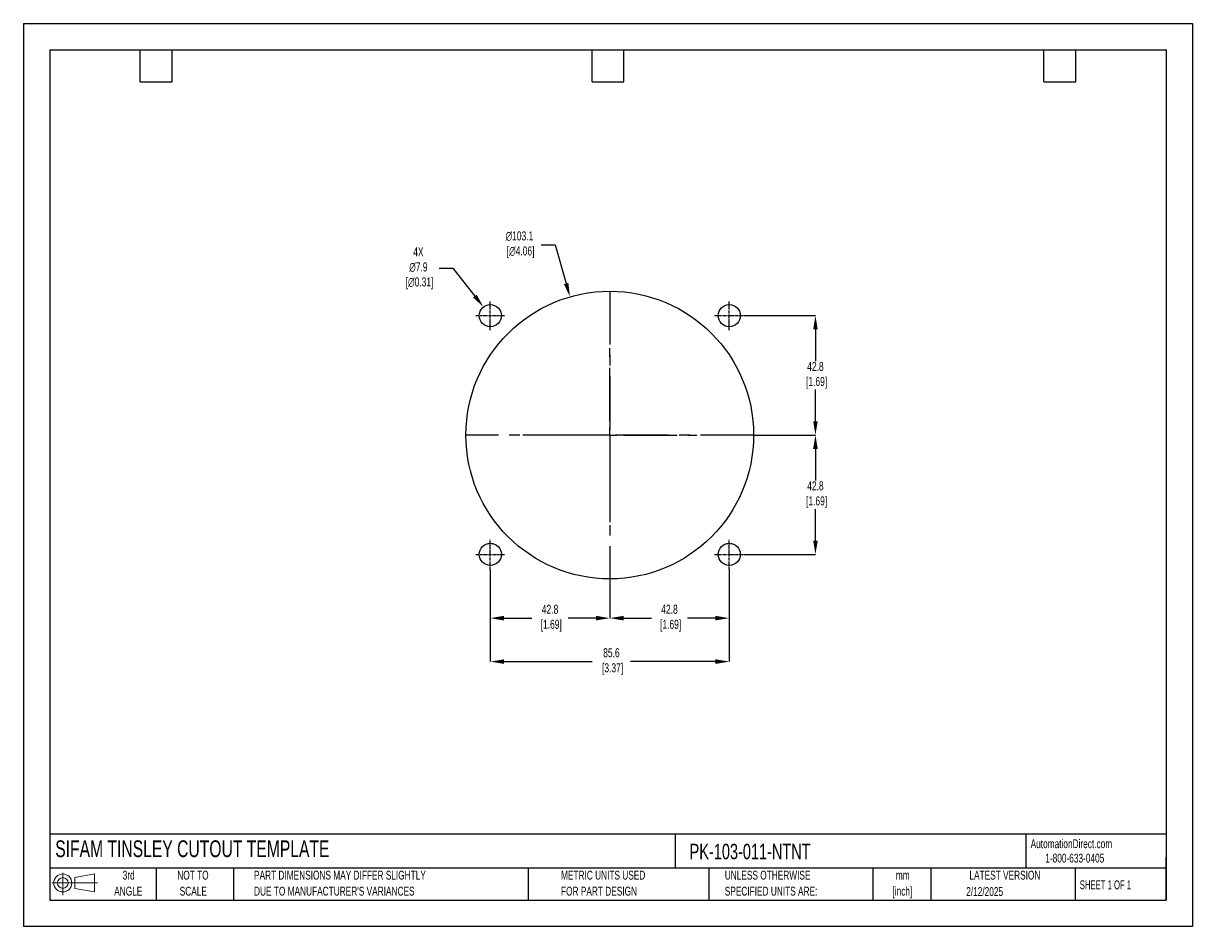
# Model space of a CAD drawing. Header units: millimetres. Extents: x 0 to 419, y 0 to 324.
import ezdxf

# ---------------------------------------------------------------- set-up
doc = ezdxf.new("R2010")
doc.units = ezdxf.units.MM
doc.header["$LTSCALE"] = 1.5
doc.header["$PDSIZE"] = -1
doc.linetypes.add('CENTERX2', pattern=[20.32, 12.7, -2.54, 2.54, -2.54])
for name, color, linetype in [('1', 7, 'Continuous'), ('CENTER', 40, 'CENTERX2'), ('SLD-DEFPOINTS', 7, 'Continuous')]:
    doc.layers.add(name, color=color, linetype=linetype)
doc.layers.add('DIMENSIONS', color=140, linetype='Continuous', lineweight=25)
doc.layers.add('TEXT', color=140, linetype='Continuous', lineweight=25)
doc.styles.add('SLDTEXTSTYLE0', font='TXT', dxfattribs={"width": 0.7})
doc.styles.add('SLDTEXTSTYLE1', font='TXT', dxfattribs={"width": 0.65})
doc.dimstyles.new('SLDDIMSTYLE0', dxfattribs={"dimtxt": 3.237012, "dimasz": 4.953, "dimexe": 0, "dimexo": 0.0625, "dimgap": 0.809253, "dimtad": 0, "dimtih": 1, "dimtoh": 1, "dimrnd": 1e-09, "dimzin": 12, "dimdsep": 46, "dimtxsty": 'SLDTEXTSTYLE0', "dimsah": 1, "dimcen": 0, "dimadec": 0, "dimazin": 3, "dimtfac": 1, "dimtofl": 0, "dimtmove": 0, "dimatfit": 3, "dimfxl": 0, "dimfrac": 2, "dimtolj": 1, "dimtzin": 12, "dimarcsym": 0})

# ---------------------------------------------------------------- blocks, each defined once
blk = doc.blocks.new('Block11')
at = {"color": 7, "linetype": 'Continuous', "lineweight": 18}
for p, q in [((0, 4.32), (16.31, 4.32)), ((3.88, 7.97), (3.88, 0)), ((8.22, 6.25), (15.26, 7.55)), ((8.22, 2.39), (8.22, 6.25)), ((15.26, 7.55), (15.26, 1.1)), ((8.22, 2.39), (15.26, 1.1))]:
    blk.add_line(p, q, dxfattribs=at)
for radius in [3.23, 1.93]:
    blk.add_circle((3.88, 4.32), radius, dxfattribs=at)
blk = doc.blocks.new('Block12')
at = {"layer": 'SLD-DEFPOINTS'}
blk.add_blockref('Block11', (0, 0), dxfattribs=at)
blk = doc.blocks.new('SW_NOTE_0_1')
at = {"layer": 'TEXT', "color": 0, "linetype": 'CENTERX2', "lineweight": 18, "char_height": 3.175, "attachment_point": 2, "style": 'SLDTEXTSTYLE0'}
for s, insert in [('mm', (4.27, 4.09)), ('[inch]', (4.14, -1.64))]:
    blk.add_mtext(s, dxfattribs=dict(at, insert=insert))
blk = doc.blocks.new('SW_NOTE_0_2')
at = {"layer": 'TEXT', "color": 0, "linetype": 'CENTERX2', "lineweight": 18, "char_height": 3.175, "attachment_point": 1, "style": 'SLDTEXTSTYLE0'}
for s, insert in [('UNLESS OTHERWISE', (0, 4.09)), ('SPECIFIED UNITS ARE:', (0, -1.64))]:
    blk.add_mtext(s, dxfattribs=dict(at, insert=insert))
blk = doc.blocks.new('SW_NOTE_0_3')
at = {"layer": 'TEXT', "color": 0, "linetype": 'CENTERX2', "lineweight": 18, "char_height": 3.175, "attachment_point": 1, "style": 'SLDTEXTSTYLE0'}
for s, insert in [('PART DIMENSIONS MAY DIFFER SLIGHTLY', (0, 4.09)), ("DUE TO MANUFACTURER'S VARIANCES", (0, -1.64))]:
    blk.add_mtext(s, dxfattribs=dict(at, insert=insert))
blk = doc.blocks.new('SW_NOTE_0_4')
at = {"layer": 'TEXT', "color": 0, "linetype": 'CENTERX2', "lineweight": 18, "char_height": 3.175, "attachment_point": 2, "style": 'SLDTEXTSTYLE0'}
for s, insert in [('NOT TO', (7.89, 4.09)), ('SCALE', (8.03, -1.64))]:
    blk.add_mtext(s, dxfattribs=dict(at, insert=insert))
blk = doc.blocks.new('SW_NOTE_0_5')
at = {"layer": 'TEXT', "color": 0, "linetype": 'CENTERX2', "lineweight": 18, "char_height": 3.175, "attachment_point": 2, "style": 'SLDTEXTSTYLE0'}
for s, insert in [('3rd', (3.47, 4.09)), ('ANGLE', (3.33, -1.64))]:
    blk.add_mtext(s, dxfattribs=dict(at, insert=insert))
blk = doc.blocks.new('SW_NOTE_0_6')
at = {"layer": 'TEXT', "color": 0, "linetype": 'CENTERX2', "lineweight": 18, "char_height": 3.175, "attachment_point": 1, "style": 'SLDTEXTSTYLE0'}
for s, insert in [('METRIC UNITS USED', (0, 4.09)), ('FOR PART DESIGN', (0, -1.64))]:
    blk.add_mtext(s, dxfattribs=dict(at, insert=insert))
blk = doc.blocks.new('SW_CENTERMARKSYMBOL_0')
at = {"layer": 'CENTER', "color": 0}
for p, q in [((0, 5.08), (0, 31.2)), ((-5.08, 0), (-31.2, 0)), ((0, 0), (-2.54, 0)), ((0, 0), (0, 2.54)), ((0, 0), (0, -2.54)), ((0, 0), (2.54, 0)), ((5.08, 0), (31.2, 0)), ((0, -5.08), (0, -31.2))]:
    blk.add_line(p, q, dxfattribs=at)
blk = doc.blocks.new('*D21')
at = {"layer": 'Defpoints', "color": 0}
for p in [(253, 128.21), (210.19, 124.69), (253, 110.61)]:
    blk.add_point(p, dxfattribs=at)
at = {"layer": 'DIMENSIONS', "color": 0, "lineweight": -2}
for p, q in [((253, 128.15), (253, 110.61)), ((210.19, 124.63), (210.19, 110.61)), ((215.14, 110.61), (225.12, 110.61)), ((248.05, 110.61), (238.07, 110.61))]:
    blk.add_line(p, q, dxfattribs=at)
at = {"layer": 'DIMENSIONS', "color": 0}
for points in [[(215.14, 111.44), (215.14, 109.78), (210.19, 110.61)], [(248.05, 111.44), (248.05, 109.78), (253, 110.61)]]:
    blk.add_solid(points, dxfattribs=at)
at = {"layer": 'DIMENSIONS', "color": 0, "insert": (231.59, 110.61), "char_height": 3.237, "attachment_point": 5, "style": 'SLDTEXTSTYLE0'}
blk.add_mtext('\\A1;42.8\\P [1.69]', dxfattribs=at)
blk = doc.blocks.new('*D22')
at = {"layer": 'Defpoints', "color": 0}
for p in [(167.37, 128.21), (253, 128.21), (253, 95.02)]:
    blk.add_point(p, dxfattribs=at)
at = {"layer": 'DIMENSIONS', "color": 0, "lineweight": -2}
for p, q in [((167.37, 128.15), (167.37, 95.02)), ((253, 128.15), (253, 95.02)), ((172.32, 95.02), (203.93, 95.02)), ((248.05, 95.02), (217.64, 95.02))]:
    blk.add_line(p, q, dxfattribs=at)
at = {"layer": 'DIMENSIONS', "color": 0}
for points in [[(172.32, 95.85), (172.32, 94.2), (167.37, 95.02)], [(248.05, 95.85), (248.05, 94.2), (253, 95.02)]]:
    blk.add_solid(points, dxfattribs=at)
at = {"layer": 'DIMENSIONS', "color": 0, "insert": (210.78, 95.02), "char_height": 3.237, "attachment_point": 5, "style": 'SLDTEXTSTYLE0'}
blk.add_mtext('\\A1;85.6\\P [3.37]', dxfattribs=at)
blk = doc.blocks.new('*D23')
at = {"layer": 'Defpoints', "color": 0}
for p in [(261.75, 176.25), (258.22, 133.44), (283.91, 133.44)]:
    blk.add_point(p, dxfattribs=at)
at = {"layer": 'DIMENSIONS', "color": 0, "lineweight": -2}
for p, q in [((261.81, 176.25), (283.91, 176.25)), ((283.91, 171.3), (283.91, 159.97)), ((283.91, 138.39), (283.91, 149.72)), ((258.28, 133.44), (283.91, 133.44))]:
    blk.add_line(p, q, dxfattribs=at)
at = {"layer": 'DIMENSIONS', "color": 0}
for points in [[(283.09, 171.3), (284.74, 171.3), (283.91, 176.25)], [(283.09, 138.39), (284.74, 138.39), (283.91, 133.44)]]:
    blk.add_solid(points, dxfattribs=at)
at = {"layer": 'DIMENSIONS', "color": 0, "insert": (283.91, 154.85), "char_height": 3.237, "attachment_point": 5, "style": 'SLDTEXTSTYLE0'}
blk.add_mtext('\\A1;42.8\\P [1.69]', dxfattribs=at)
blk = doc.blocks.new('*D24')
at = {"layer": 'Defpoints', "color": 0}
for p in [(258.22, 219.07), (261.75, 176.25), (283.91, 176.25)]:
    blk.add_point(p, dxfattribs=at)
at = {"layer": 'DIMENSIONS', "color": 0, "lineweight": -2}
for p, q in [((258.28, 219.07), (283.91, 219.07)), ((283.91, 214.12), (283.91, 202.79)), ((283.91, 181.21), (283.91, 192.54)), ((261.81, 176.25), (283.91, 176.25))]:
    blk.add_line(p, q, dxfattribs=at)
at = {"layer": 'DIMENSIONS', "color": 0}
for points in [[(283.09, 214.12), (284.74, 214.12), (283.91, 219.07)], [(283.09, 181.21), (284.74, 181.21), (283.91, 176.25)]]:
    blk.add_solid(points, dxfattribs=at)
at = {"layer": 'DIMENSIONS', "color": 0, "insert": (283.91, 197.66), "char_height": 3.237, "attachment_point": 5, "style": 'SLDTEXTSTYLE0'}
blk.add_mtext('\\A1;42.8\\P [1.69]', dxfattribs=at)
blk = doc.blocks.new('*D25')
at = {"layer": 'Defpoints', "color": 0}
for p in [(167.37, 128.21), (210.19, 124.69), (167.37, 110.61)]:
    blk.add_point(p, dxfattribs=at)
at = {"layer": 'DIMENSIONS', "color": 0, "lineweight": -2}
for p, q in [((167.37, 128.15), (167.37, 110.61)), ((210.19, 124.63), (210.19, 110.61)), ((172.32, 110.61), (182.3, 110.61)), ((205.23, 110.61), (195.25, 110.61))]:
    blk.add_line(p, q, dxfattribs=at)
at = {"layer": 'DIMENSIONS', "color": 0}
for points in [[(172.32, 111.44), (172.32, 109.78), (167.37, 110.61)], [(205.23, 111.44), (205.23, 109.78), (210.19, 110.61)]]:
    blk.add_solid(points, dxfattribs=at)
at = {"layer": 'DIMENSIONS', "color": 0, "insert": (188.78, 110.61), "char_height": 3.237, "attachment_point": 5, "style": 'SLDTEXTSTYLE0'}
blk.add_mtext('\\A1;42.8\\P [1.69]', dxfattribs=at)
blk = doc.blocks.new('*D28')
at = {"layer": 'Defpoints', "color": 0}
for p in [(195.93, 225.81), (224.44, 126.7)]:
    blk.add_point(p, dxfattribs=at)
at = {"layer": 'DIMENSIONS', "color": 0, "lineweight": -2}
for p, q in [((185.61, 244.48), (190.56, 244.48)), ((190.56, 244.48), (194.56, 230.57))]:
    blk.add_line(p, q, dxfattribs=at)
at = {"layer": 'DIMENSIONS', "color": 0}
blk.add_solid([(195.35, 230.79), (193.77, 230.34), (195.93, 225.81)], dxfattribs=at)
at = {"layer": 'DIMENSIONS', "color": 0, "insert": (177.81, 244.48), "char_height": 3.237, "attachment_point": 5, "style": 'SLDTEXTSTYLE0'}
blk.add_mtext('\\A1;∅103.1\\P [∅4.06]', dxfattribs=at)
blk = doc.blocks.new('*D29')
at = {"layer": 'Defpoints', "color": 0}
for p in [(164.91, 222.18), (169.83, 215.96)]:
    blk.add_point(p, dxfattribs=at)
at = {"layer": 'DIMENSIONS', "color": 0, "lineweight": -2}
for p, q in [((149.01, 236.05), (153.96, 236.05)), ((153.96, 236.05), (161.84, 226.07))]:
    blk.add_line(p, q, dxfattribs=at)
at = {"layer": 'DIMENSIONS', "color": 0}
blk.add_solid([(162.49, 226.58), (161.19, 225.56), (164.91, 222.18)], dxfattribs=at)
at = {"layer": 'DIMENSIONS', "color": 0, "insert": (141.59, 236.05), "char_height": 3.237, "attachment_point": 5, "style": 'SLDTEXTSTYLE0'}
blk.add_mtext('\\A1;4X\\P∅7.9\\P [∅0.31]', dxfattribs=at)

msp = doc.modelspace()

# ---------------------------------------------------------------- linework, layer by layer
at = {"color": 7, "linetype": 'Continuous'}
for p, q in [((0, 323.85), (0, 0)), ((0, 323.85), (419.1, 323.85)), ((419.1, 323.85), (419.1, 0)), ((419.1, 0), (0, 0))]:
    msp.add_line(p, q, dxfattribs=at)
at = {"layer": '1', "color": 1, "linetype": 'Continuous'}
for centre, radius in [((210.19, 176.25), 51.56), ((167.37, 219.07), 3.97), ((253, 219.07), 3.97), ((167.37, 133.44), 3.97), ((253, 133.44), 3.97)]:
    msp.add_circle(centre, radius, dxfattribs=at)
at = {"layer": 'CENTER'}
for p, q in [((210.19, 227.82), (210.19, 124.69)), ((261.75, 176.25), (158.62, 176.25))]:
    msp.add_line(p, q, dxfattribs=at)
at = {"layer": 'CENTER', "ltscale": 0.05}
for p, q in [((167.37, 213.85), (167.37, 224.29)), ((253, 213.85), (253, 224.29)), ((162.15, 219.07), (172.59, 219.07)), ((247.78, 219.07), (258.22, 219.07)), ((167.37, 128.22), (167.37, 138.66)), ((253, 128.22), (253, 138.66)), ((162.15, 133.44), (172.59, 133.44)), ((247.78, 133.44), (258.22, 133.44))]:
    msp.add_line(p, q, dxfattribs=at)
at = {"layer": 'TEXT'}
for p, q in [((9.52, 314.32), (409.57, 314.32)), ((9.52, 314.32), (9.52, 9.52)), ((41.91, 302.89), (41.91, 314.32)), ((53.34, 302.89), (53.34, 314.32)), ((203.83, 302.89), (203.83, 314.32)), ((215.26, 302.89), (215.26, 314.32)), ((365.76, 302.89), (365.76, 314.32)), ((377.19, 302.89), (377.19, 314.32)), ((409.57, 314.32), (409.57, 9.52)), ((41.91, 302.89), (53.34, 302.89)), ((203.83, 302.89), (215.26, 302.89)), ((365.76, 302.89), (377.19, 302.89)), ((409.57, 33.19), (9.52, 33.19)), ((233.64, 33.19), (233.64, 20.95)), ((359.36, 33.19), (359.36, 20.95)), ((409.57, 9.52), (409.57, 24.77)), ((409.57, 20.95), (9.52, 20.95)), ((47.62, 20.95), (47.62, 9.52)), ((75.32, 20.95), (75.32, 9.52)), ((180.97, 20.95), (180.97, 9.52)), ((245.67, 20.95), (245.67, 9.52)), ((304.54, 20.95), (304.54, 9.52)), ((325.22, 20.95), (325.22, 9.52)), ((377.02, 20.95), (377.02, 9.52)), ((9.52, 9.52), (409.57, 9.52))]:
    msp.add_line(p, q, dxfattribs=at)

# ---------------------------------------------------------------- block references
at = {"layer": 'CENTER'}
msp.add_blockref('SW_CENTERMARKSYMBOL_0', (210.19, 176.25), dxfattribs=at)
at = {"layer": 'SLD-DEFPOINTS'}
msp.add_blockref('Block12', (10.26, 11.33), dxfattribs=at)
at = {"layer": 'TEXT', "linetype": 'CENTERX2', "lineweight": 18}
for name, p in [('SW_NOTE_0_5', (34.27, 15.95)), ('SW_NOTE_0_4', (52.89, 15.95)), ('SW_NOTE_0_3', (82.68, 15.95)), ('SW_NOTE_0_6', (192.72, 15.95)), ('SW_NOTE_0_2', (251.41, 15.95)), ('SW_NOTE_0_1', (310.93, 15.95))]:
    msp.add_blockref(name, p, dxfattribs=at)

# ---------------------------------------------------------------- texts
at = {"layer": 'TEXT', "linetype": 'CENTERX2', "lineweight": 25, "attachment_point": 1, "style": 'SLDTEXTSTYLE0'}
for s, insert, char_height in [('SIFAM TINSLEY CUTOUT TEMPLATE', (11.42, 30.93), 6), ('PK-103-011-NTNT', (238.81, 29.71), 5.5562)]:
    msp.add_mtext(s, dxfattribs=dict(at, insert=insert, char_height=char_height))
at = {"layer": 'TEXT', "linetype": 'CENTERX2', "lineweight": 18, "char_height": 3.175}
for s, insert, attachment_point, style in [('AutomationDirect.com', (361.04, 31.31), 1, 'SLDTEXTSTYLE0'), ('1-800-633-0405', (366.29, 26.16), 1, 'SLDTEXTSTYLE0'), ('LATEST VERSION', (351.83, 20.05), 2, 'SLDTEXTSTYLE0'), ('2/12/2025', (344.55, 14.16), 2, 'SLDTEXTSTYLE0'), ('SHEET 1 OF 1', (378.66, 16.58), 1, 'SLDTEXTSTYLE1')]:
    msp.add_mtext(s, dxfattribs=dict(at, insert=insert, attachment_point=attachment_point, style=style))

# ---------------------------------------------------------------- dimensions: what is measured, and where the dimension line sits
at = {"layer": 'DIMENSIONS'}
for p1, p2, text, picture, middle in [((224.44, 126.7), (195.93, 225.81), '<>\\P[]', '*D28', (177.81, 244.48)), ((169.83, 215.96), (164.91, 222.18), '4X\\P<>\\P[]', '*D29', (141.59, 236.05))]:
    dim = msp.add_diameter_dim_2p(p1=p1, p2=p2, text=text, dimstyle='SLDDIMSTYLE0', override={"dimdec": 1}, dxfattribs=at)
    dim.commit()
    dim.dimension.update_dxf_attribs({"geometry": picture, "text_midpoint": middle, "dimtype": 163})
for base, p1, p2, picture, middle in [((283.91, 176.25), (258.22, 219.07), (261.75, 176.25), '*D24', (283.91, 197.66)), ((283.91, 133.44), (261.75, 176.25), (258.22, 133.44), '*D23', (283.91, 154.85))]:
    dim = msp.add_linear_dim(base=base, p1=p1, p2=p2, angle=90, text='<>\\P[]', dimstyle='SLDDIMSTYLE0', override={"dimdec": 1}, dxfattribs=at)
    dim.commit()
    dim.dimension.update_dxf_attribs({"geometry": picture, "text_midpoint": middle})
dim = msp.add_linear_dim(base=(253, 95.02), p1=(167.37, 128.21), p2=(253, 128.21), text='<>\\P[]', dimstyle='SLDDIMSTYLE0', override={"dimdec": 1}, dxfattribs=at)
dim.commit()
dim.dimension.update_dxf_attribs({"geometry": '*D22', "text_midpoint": (210.78, 95.02), "dimtype": 160})
for base, p2, picture, middle in [((167.37, 110.61), (167.37, 128.21), '*D25', (188.78, 110.61)), ((253, 110.61), (253, 128.21), '*D21', (231.59, 110.61))]:
    dim = msp.add_linear_dim(base=base, p1=(210.19, 124.69), p2=p2, text='<>\\P[]', dimstyle='SLDDIMSTYLE0', override={"dimdec": 1}, dxfattribs=at)
    dim.commit()
    dim.dimension.update_dxf_attribs({"geometry": picture, "text_midpoint": middle})

doc.saveas('drawing.dxf')
